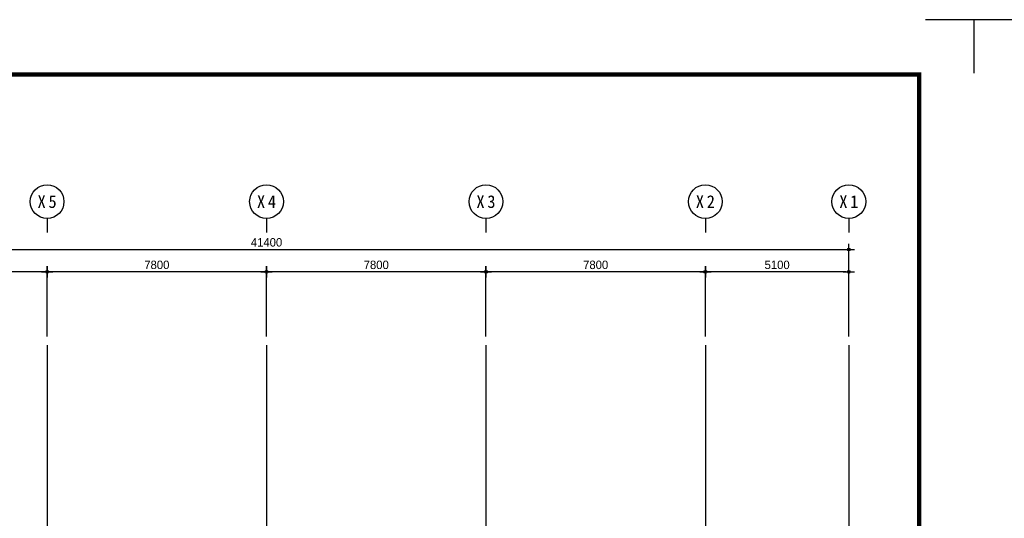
# Model space of a CAD drawing. Header units: millimetres. Extents: x 3445018 to 4174071, y -6064565 to -5122887.
# Tile 142 of 192: x 3754349 to 3789350, y -5299511 to -5281783. Entities that reach past the tile are written whole.
import ezdxf
from ezdxf.enums import TextEntityAlignment as Align

# ---------------------------------------------------------------- set-up
doc = ezdxf.new("R2010")
doc.units = ezdxf.units.MM
doc.header["$MEASUREMENT"] = 0
doc.linetypes.add('CEN', pattern=[66, 60, -2, 2, -2])
doc.layers.get('0').update_dxf_attribs({"linetype": 'CONTINUOUS'})
doc.layers.get('DEFPOINTS').update_dxf_attribs({"linetype": 'CONTINUOUS'})
for name, color, linetype in [('3', 3, 'CONTINUOUS'), ('A_GE_FORM', 7, 'CONTINUOUS'), ('CEN', 13, 'CEN'), ('DI', 1, 'CONTINUOUS'), ('DIM', 7, 'CONTINUOUS')]:
    doc.layers.add(name, color=color, linetype=linetype)
doc.styles.add('GHS', font='txt')
doc.styles.add('HY울릉도 L', font='txt')
doc.styles.add('SDP-S', font='txt')
doc.styles.add('돋움체', font='txt')
doc.dimstyles.new('SMDI-3', dxfattribs={"dimtxt": 3, "dimasz": 1, "dimexe": 2, "dimexo": 3, "dimgap": 1, "dimtad": 1, "dimdsep": 46, "dimtxsty": 'HY울릉도 L', "dimblk": 'Z_DOT', "dimcen": 2.5, "dimdle": 1.5, "dimclrd": 1, "dimclre": 1, "dimclrt": 2, "dimadec": 0, "dimazin": 0, "dimtfac": 1, "dimtix": 1, "dimtmove": 2, "dimatfit": 3, "dimldrblk": 'Z_DOT', "dimfxl": 2, "dimtvp": 1, "dimtolj": 1, "dimtzin": 0, "dimarcsym": 0})

# ---------------------------------------------------------------- blocks, each defined once
blk = doc.blocks.new('sheet _서영')
at = {"layer": 'A_GE_FORM'}
for p, q in [((-362689.99, -1058464.44), (-362689.99, -1058481.68)), ((-362689.99, -1058464.44), (-362689.99, -1058481.68)), ((-362689.99, -1058464.44), (-362670.99, -1058464.44)), ((-362689.99, -1059041.18), (-362689.99, -1059058.43)), ((-362689.99, -1059041.18), (-362689.99, -1059058.43)), ((-362689.99, -1059058.43), (-362670.99, -1059058.43))]:
    blk.add_line(p, q, dxfattribs=at)
at = {"layer": 'A_GE_FORM', "const_width": 1.5}
blk.add_lwpolyline([(-361868.49, -1059038.93), (-362670.49, -1059038.93), (-362670.49, -1058483.93), (-361868.49, -1058483.93)], close=True, dxfattribs=at)
blk = doc.blocks.new('Z_DOT')
at = {"layer": 'DIM', "color": 1, "ltscale": 3}
for p, q in [((-2, 0), (2, 0)), ((0, -2), (0, 2))]:
    blk.add_line(p, q, dxfattribs=at)
for radius in [0.5, 0.25]:
    blk.add_circle((0, 0), radius, dxfattribs=at)
blk = doc.blocks.new('*D909')
at = {"layer": 'DEFPOINTS', "color": 0, "ltscale": 3, "transparency": 16777216}
for p in [(3783824, -5289951), (3742424, -5293351), (3783824, -5293351)]:
    blk.add_point(p, dxfattribs=at)
at = {"layer": 'DIM', "color": 1, "lineweight": -2, "ltscale": 3, "transparency": 16777216}
for p, q in [((3742424, -5293051), (3742424, -5289751)), ((3742524, -5289951), (3783724, -5289951)), ((3783824, -5293051), (3783824, -5289751))]:
    blk.add_line(p, q, dxfattribs=at)
at = {"layer": 'DIM', "color": 1, "lineweight": -2, "ltscale": 3, "transparency": 16777216, "xscale": 100, "yscale": 100, "zscale": 100, "rotation": 180}
blk.add_blockref('Z_DOT', (3742424, -5289951), dxfattribs=at)
at = {"layer": 'DIM', "color": 1, "lineweight": -2, "ltscale": 3, "transparency": 16777216, "xscale": 100, "yscale": 100, "zscale": 100}
blk.add_blockref('Z_DOT', (3783824, -5289951), dxfattribs=at)
at = {"layer": 'DIM', "color": 2, "ltscale": 3, "transparency": 16777216, "insert": (3763124, -5289701), "char_height": 300, "attachment_point": 5, "style": 'SDP-S'}
blk.add_mtext('\\A1;41400', dxfattribs=at)
blk = doc.blocks.new('*D910')
at = {"layer": 'DEFPOINTS', "color": 0, "ltscale": 3, "transparency": 16777216}
for p in [(3778724, -5290751), (3778724, -5293351), (3783824, -5293351)]:
    blk.add_point(p, dxfattribs=at)
at = {"layer": 'DIM', "color": 1, "lineweight": -2, "ltscale": 3, "transparency": 16777216}
for p, q in [((3778724, -5293051), (3778724, -5290551)), ((3783824, -5293051), (3783824, -5290551)), ((3783724, -5290751), (3778824, -5290751))]:
    blk.add_line(p, q, dxfattribs=at)
at = {"layer": 'DIM', "color": 1, "lineweight": -2, "ltscale": 3, "transparency": 16777216, "xscale": 100, "yscale": 100, "zscale": 100, "rotation": 180}
blk.add_blockref('Z_DOT', (3778724, -5290751), dxfattribs=at)
at = {"layer": 'DIM', "color": 1, "lineweight": -2, "ltscale": 3, "transparency": 16777216, "xscale": 100, "yscale": 100, "zscale": 100}
blk.add_blockref('Z_DOT', (3783824, -5290751), dxfattribs=at)
at = {"layer": 'DIM', "color": 2, "ltscale": 3, "transparency": 16777216, "insert": (3781274, -5290501), "char_height": 300, "attachment_point": 5, "style": 'SDP-S'}
blk.add_mtext('\\A1;5100', dxfattribs=at)
blk = doc.blocks.new('CCS111')
blk.add_line((0, 8), (0, 3))
blk.add_circle((0, 14), 6)
at = {"color": 3, "style": 'GHS'}
for tag, p in [('X', (-2.45, 14.02)), ('1', (1.44, 14.02))]:
    blk.add_attdef(tag, text='', height=4.5, dxfattribs=at).set_placement(p, align=Align.MIDDLE_CENTER)
blk = doc.blocks.new('*D911')
at = {"layer": 'DEFPOINTS', "color": 0, "ltscale": 3, "transparency": 16777216}
for p in [(3770924, -5290751), (3770924, -5293351), (3778724, -5293351)]:
    blk.add_point(p, dxfattribs=at)
at = {"layer": 'DIM', "color": 1, "lineweight": -2, "ltscale": 3, "transparency": 16777216}
for p, q in [((3770924, -5293051), (3770924, -5290551)), ((3778724, -5293051), (3778724, -5290551)), ((3778624, -5290751), (3771024, -5290751))]:
    blk.add_line(p, q, dxfattribs=at)
at = {"layer": 'DIM', "color": 1, "lineweight": -2, "ltscale": 3, "transparency": 16777216, "xscale": 100, "yscale": 100, "zscale": 100, "rotation": 180}
blk.add_blockref('Z_DOT', (3770924, -5290751), dxfattribs=at)
at = {"layer": 'DIM', "color": 1, "lineweight": -2, "ltscale": 3, "transparency": 16777216, "xscale": 100, "yscale": 100, "zscale": 100}
blk.add_blockref('Z_DOT', (3778724, -5290751), dxfattribs=at)
at = {"layer": 'DIM', "color": 2, "ltscale": 3, "transparency": 16777216, "insert": (3774824, -5290501), "char_height": 300, "attachment_point": 5, "style": 'SDP-S'}
blk.add_mtext('\\A1;7800', dxfattribs=at)
blk = doc.blocks.new('*D912')
at = {"layer": 'DEFPOINTS', "color": 0, "ltscale": 3, "transparency": 16777216}
for p in [(3763124, -5290751), (3763124, -5293351), (3770924, -5293351)]:
    blk.add_point(p, dxfattribs=at)
at = {"layer": 'DIM', "color": 1, "lineweight": -2, "ltscale": 3, "transparency": 16777216}
for p, q in [((3763124, -5293051), (3763124, -5290551)), ((3770924, -5293051), (3770924, -5290551)), ((3770824, -5290751), (3763224, -5290751))]:
    blk.add_line(p, q, dxfattribs=at)
at = {"layer": 'DIM', "color": 1, "lineweight": -2, "ltscale": 3, "transparency": 16777216, "xscale": 100, "yscale": 100, "zscale": 100, "rotation": 180}
blk.add_blockref('Z_DOT', (3763124, -5290751), dxfattribs=at)
at = {"layer": 'DIM', "color": 1, "lineweight": -2, "ltscale": 3, "transparency": 16777216, "xscale": 100, "yscale": 100, "zscale": 100}
blk.add_blockref('Z_DOT', (3770924, -5290751), dxfattribs=at)
at = {"layer": 'DIM', "color": 2, "ltscale": 3, "transparency": 16777216, "insert": (3767024, -5290501), "char_height": 300, "attachment_point": 5, "style": 'SDP-S'}
blk.add_mtext('\\A1;7800', dxfattribs=at)
blk = doc.blocks.new('*D913')
at = {"layer": 'DEFPOINTS', "color": 0, "ltscale": 3, "transparency": 16777216}
for p in [(3755324, -5290751), (3755324, -5293351), (3763124, -5293351)]:
    blk.add_point(p, dxfattribs=at)
at = {"layer": 'DIM', "color": 1, "lineweight": -2, "ltscale": 3, "transparency": 16777216}
for p, q in [((3755324, -5293051), (3755324, -5290551)), ((3763124, -5293051), (3763124, -5290551)), ((3763024, -5290751), (3755424, -5290751))]:
    blk.add_line(p, q, dxfattribs=at)
at = {"layer": 'DIM', "color": 1, "lineweight": -2, "ltscale": 3, "transparency": 16777216, "xscale": 100, "yscale": 100, "zscale": 100, "rotation": 180}
blk.add_blockref('Z_DOT', (3755324, -5290751), dxfattribs=at)
at = {"layer": 'DIM', "color": 1, "lineweight": -2, "ltscale": 3, "transparency": 16777216, "xscale": 100, "yscale": 100, "zscale": 100}
blk.add_blockref('Z_DOT', (3763124, -5290751), dxfattribs=at)
at = {"layer": 'DIM', "color": 2, "ltscale": 3, "transparency": 16777216, "insert": (3759224, -5290501), "char_height": 300, "attachment_point": 5, "style": 'SDP-S'}
blk.add_mtext('\\A1;7800', dxfattribs=at)
blk = doc.blocks.new('*D914')
at = {"layer": 'DEFPOINTS', "color": 0, "ltscale": 3, "transparency": 16777216}
for p in [(3747524, -5290751), (3747524, -5293351), (3755324, -5293351)]:
    blk.add_point(p, dxfattribs=at)
at = {"layer": 'DIM', "color": 1, "lineweight": -2, "ltscale": 3, "transparency": 16777216}
for p, q in [((3747524, -5293051), (3747524, -5290551)), ((3755324, -5293051), (3755324, -5290551)), ((3755224, -5290751), (3747624, -5290751))]:
    blk.add_line(p, q, dxfattribs=at)
at = {"layer": 'DIM', "color": 1, "lineweight": -2, "ltscale": 3, "transparency": 16777216, "xscale": 100, "yscale": 100, "zscale": 100, "rotation": 180}
blk.add_blockref('Z_DOT', (3747524, -5290751), dxfattribs=at)
at = {"layer": 'DIM', "color": 1, "lineweight": -2, "ltscale": 3, "transparency": 16777216, "xscale": 100, "yscale": 100, "zscale": 100}
blk.add_blockref('Z_DOT', (3755324, -5290751), dxfattribs=at)
at = {"layer": 'DIM', "color": 2, "ltscale": 3, "transparency": 16777216, "insert": (3751424, -5290501), "char_height": 300, "attachment_point": 5, "style": 'SDP-S'}
blk.add_mtext('\\A1;7800', dxfattribs=at)

msp = doc.modelspace()

# ---------------------------------------------------------------- linework, layer by layer
at = {"layer": 'CEN'}
for p, q in [((3755324.138, -5293351.227), (3755324.138, -5349279.63)), ((3763124.138, -5293351.227), (3763124.138, -5349279.63)), ((3770924.138, -5293351.227), (3770924.138, -5349279.63)), ((3778724.138, -5293351.227), (3778724.138, -5349279.63)), ((3778724.138, -5293351.227), (3778724.138, -5349279.63)), ((3783824.138, -5293351.227), (3783824.138, -5349279.63)), ((3783824.138, -5293351.227), (3783824.138, -5349279.63))]:
    msp.add_line(p, q, dxfattribs=at)

# ---------------------------------------------------------------- block references
at = {"layer": '3', "xscale": 100, "yscale": 100, "zscale": 100, "rotation": 270}
for p in [(109634714.9, -41550781.593), (109694114.9, -41550781.593)]:
    msp.add_blockref('sheet _서영', p, dxfattribs=at)
at = {"layer": 'DI'}
ref = msp.add_blockref('CCS111', (3755324.138, -5289651.227), dxfattribs=dict(at, xscale=100, yscale=100, zscale=100))
ref.add_attrib('1', '5', dxfattribs={"layer": '0', "color": 3, "height": 450, "style": '돋움체'}).set_placement((3755517.888, -5288250.432), align=Align.MIDDLE_CENTER)
ref.add_attrib('X', 'X', dxfattribs={"layer": '0', "color": 3, "height": 450, "style": '돋움체'}).set_placement((3755128.934, -5288249.435), align=Align.MIDDLE_CENTER)
ref = msp.add_blockref('CCS111', (3763124.138, -5289651.227), dxfattribs=dict(at, xscale=100, yscale=100, zscale=100))
ref.add_attrib('1', '4', dxfattribs={"layer": '0', "color": 3, "height": 450, "style": '돋움체'}).set_placement((3763317.888, -5288250.432), align=Align.MIDDLE_CENTER)
ref.add_attrib('X', 'X', dxfattribs={"layer": '0', "color": 3, "height": 450, "style": '돋움체'}).set_placement((3762928.934, -5288249.435), align=Align.MIDDLE_CENTER)
ref = msp.add_blockref('CCS111', (3770924.138, -5289651.227), dxfattribs=dict(at, xscale=100, yscale=100, zscale=100))
ref.add_attrib('1', '3', dxfattribs={"layer": '0', "color": 3, "height": 450, "style": '돋움체'}).set_placement((3771117.888, -5288250.432), align=Align.MIDDLE_CENTER)
ref.add_attrib('X', 'X', dxfattribs={"layer": '0', "color": 3, "height": 450, "style": '돋움체'}).set_placement((3770728.934, -5288249.435), align=Align.MIDDLE_CENTER)
ref = msp.add_blockref('CCS111', (3778724.138, -5289651.227), dxfattribs=dict(at, xscale=100, yscale=100, zscale=100))
ref.add_attrib('1', '2', dxfattribs={"layer": '0', "color": 3, "height": 450, "style": '돋움체'}).set_placement((3778917.888, -5288250.432), align=Align.MIDDLE_CENTER)
ref.add_attrib('X', 'X', dxfattribs={"layer": '0', "color": 3, "height": 450, "style": '돋움체'}).set_placement((3778528.934, -5288249.435), align=Align.MIDDLE_CENTER)
ref = msp.add_blockref('CCS111', (3783824.138, -5289651.227), dxfattribs=dict(at, xscale=100, yscale=100, zscale=100))
ref.add_attrib('1', '1', dxfattribs={"layer": '0', "color": 3, "height": 450, "style": '돋움체'}).set_placement((3784017.888, -5288250.432), align=Align.MIDDLE_CENTER)
ref.add_attrib('X', 'X', dxfattribs={"layer": '0', "color": 3, "height": 450, "style": '돋움체'}).set_placement((3783628.934, -5288249.435), align=Align.MIDDLE_CENTER)

# ---------------------------------------------------------------- dimensions: what is measured, and where the dimension line sits
at = {"layer": 'DIM', "ltscale": 3}
for base, p1, p2, picture, middle in [((3783824.138, -5289951.227), (3742424.138, -5293351.227), (3783824.138, -5293351.227), '*D909', (3763124.138, -5289701.023)), ((3747524.138, -5290751.227), (3755324.138, -5293351.227), (3747524.138, -5293351.227), '*D914', (3751424.138, -5290501.023)), ((3755324.138, -5290751.227), (3763124.138, -5293351.227), (3755324.138, -5293351.227), '*D913', (3759224.138, -5290501.023)), ((3763124.138, -5290751.227), (3770924.138, -5293351.227), (3763124.138, -5293351.227), '*D912', (3767024.138, -5290501.023)), ((3770924.138, -5290751.227), (3778724.138, -5293351.227), (3770924.138, -5293351.227), '*D911', (3774824.138, -5290501.023)), ((3778724.138, -5290751.227), (3783824.138, -5293351.227), (3778724.138, -5293351.227), '*D910', (3781274.138, -5290501.023))]:
    dim = msp.add_linear_dim(base=base, p1=p1, p2=p2, dimstyle='SMDI-3', override={"dimscale": 100, "dimtxsty": 'SDP-S'}, dxfattribs=at)
    dim.commit()
    dim.dimension.update_dxf_attribs({"geometry": picture, "text_midpoint": middle})

doc.saveas('drawing.dxf')
